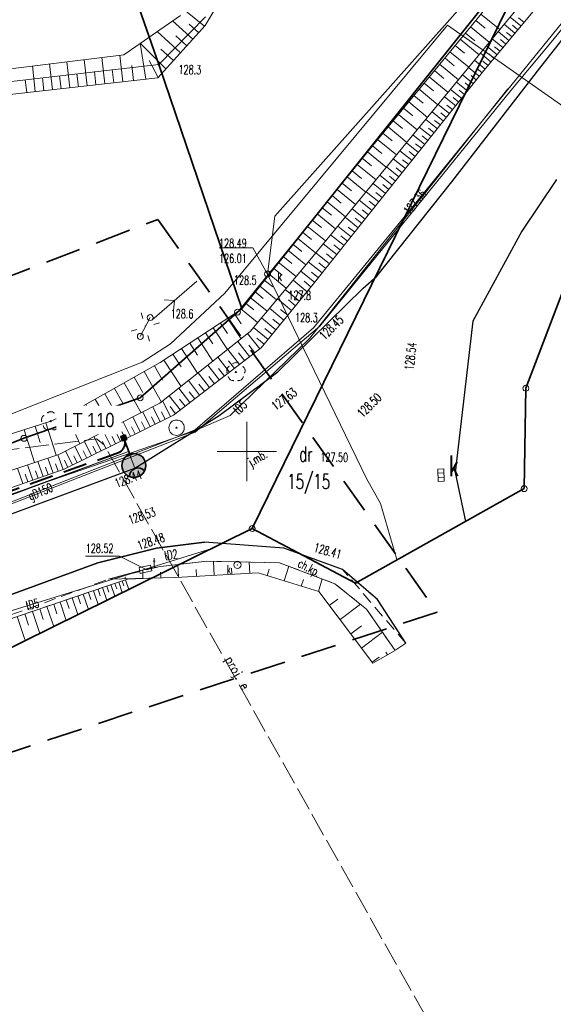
# Model space of a CAD drawing. Header units: metres. Extents: x 6496648 to 6497944, y 5962794 to 5963351.
# Tile 89 of 91: x 6497681 to 6497726, y 5963154 to 5963236. Entities that reach past the tile are written whole.
import ezdxf
from ezdxf.entities.mleader import LeaderData, LeaderLine
from ezdxf.math import Vec2, Vec3

# ---------------------------------------------------------------- set-up
doc = ezdxf.new("R2010")
doc.units = ezdxf.units.M
doc.header["$MEASUREMENT"] = 0
doc.linetypes.add('L_0_04', pattern=[1.5, 1, -0.5])
doc.linetypes.add('mz2.0_0.5', pattern=[2.5, 2, -0.5])
doc.layers.get('0').update_dxf_attribs({"color": 8, "linetype": 'CONTINUOUS', "lineweight": 13})
doc.layers.get('DEFPOINTS').update_dxf_attribs({"linetype": 'CONTINUOUS', "lineweight": 0})
for name, color, linetype, lineweight in [('000_INNE__NIEZYDENTYFIKOWANE_', 8, 'CONTINUOUS', 13), ('210_OZNACZENIE_UzYTKU', 8, 'CONTINUOUS', 13), ('211_NR_DZIAlKI', 7, 'CONTINUOUS', 25), ('217_GRANICA_KONTURU_KLASYFIKCYJNEGO', 8, 'CONTINUOUS', 13), ('218_GRANICA_UzYTKU', 8, 'CONTINUOUS', 13), ('219_LINIA_GRANICY', 3, 'CONTINUOUS', 35), ('CHODNIK__POWIERZCHNIA_', 8, 'L_0_04', 13), ('CHODNIK__POWIERZCHNIA__ATR17', 8, 'CONTINUOUS', 13), ('drzewo_lisciaste__punkt_', 8, 'CONTINUOUS', 13), ('E_proj_opisy_ośw.', 7, 'CONTINUOUS', 13), ('E_proj_ośw_latarnia', 1, 'CONTINUOUS', 35), ('E_proj_ośw_linia_obw. 100', 1, 'L_0_04', 40), ('JEZDNIA__POWIERZCHNIA_', 8, 'CONTINUOUS', 25), ('JEZDNIA__POWIERZCHNIA__ATR17', 8, 'CONTINUOUS', 13), ('KIERUNEK_LINI_NAPOWIETRZNEJ', 1, 'CONTINUOUS', 13), ('kratka_sciekowa__punkt_', 36, 'CONTINUOUS', 13), ('KRATKA_sCIEKOWA__PUNKT__ATR17', 36, 'CONTINUOUS', 13), ('KRAWezNIK__LINIA_', 8, 'CONTINUOUS', 25), ('latarnia_na_slupie_lub_maszcie__punkt_', 1, 'CONTINUOUS', 13), ('PRZEWoD_ELEKTROENERGETYCZNY__LINIA_', 1, 'CONTINUOUS', 13), ('PRZEWoD_GAZOWY__LINIA_', 54, 'CONTINUOUS', 13), ('PRZEWoD_GAZOWY__LINIA__ATR1', 54, 'CONTINUOUS', 13), ('PRZEWoD_KANALIZACYJNY__LINIA_', 36, 'CONTINUOUS', 13), ('PRZEWoD_TELEKOMUNIKACYJNY__LINIA_', 30, 'CONTINUOUS', 13), ('PRZEWoD_TELEKOMUNIKACYJNY__LINIA__ATR1', 30, 'CONTINUOUS', 13), ('przewód elektroenergetyczny (linia) - ob. projektowany', 1, 'mz2.0_0.5', 13), ('przewód elektroenergetyczny (linia) - ob. projektowany-Atr1', 1, 'mz2.0_0.5', 13), ('PUNKT_O_OKREsLONEJ_WYSOKOsCI__SIEc_GAZOWA__ATR3', 54, 'CONTINUOUS', 13), ('PUNKT_O_OKREsLONEJ_WYSOKOsCI__SIEc_KANALIZACYJNA__ATR2', 36, 'CONTINUOUS', 13), ('PUNKT_O_OKREsLONEJ_WYSOKOsCI__SIEc_KANALIZACYJNA__ATR3', 36, 'CONTINUOUS', 13), ('PUNKT_O_OKREsLONEJ_WYSOKOsCI__SIEc_TELEKOMUNIKACYJNA__ATR2', 30, 'CONTINUOUS', 13), ('PUNKT_WYSOKOsCIOWY_NATURALNY_ATR2', 8, 'CONTINUOUS', 13), ('PUNKT_WYSOKOsCIOWY_SZTUCZNY_ATR2', 8, 'CONTINUOUS', 13), ('siatka', 8, 'CONTINUOUS', 13), ('SKARPA_NIEUMOCNIONA__POWIERZCHNIA_', 8, 'CONTINUOUS', 13), ('SKARPA_UMOCNIONA__POWIERZCHNIA_', 8, 'CONTINUOUS', 13), ('SlUP_laCZONY__LINIA_', 1, 'CONTINUOUS', 13), ('slup_laczony__linia____symbol', 1, 'CONTINUOUS', 13), ('wlaz_okragly___siec_kanalizacyjna__punkt_', 36, 'CONTINUOUS', 13), ('WlAZ_OKRaGlY___SIEC_KANALIZACYJNA__PUNKT__ATR17', 36, 'CONTINUOUS', 13), ('WlAZ_OKRaGlY___SIEC_TELEKOMUNIKACYJNA__PUNKT__ATR17', 30, 'CONTINUOUS', 13), ('ZAKRES', 190, 'L_0_04', 35)]:
    doc.layers.add(name, color=color, linetype=linetype, lineweight=lineweight)
doc.styles.add('Narrow', font='ARIALN.TTF', dxfattribs={"height": 2})
doc.styles.get("Standard").update_dxf_attribs({"font": 'simplex.shx'})

# ---------------------------------------------------------------- blocks, each defined once
blk = doc.blocks.new('PNN')
at = {"color": 0, "linetype": 'Continuous', "lineweight": 18, "flags": 128}
for points in [[(1.5, 0), (11.5, 0)], [(5.3, -1.2), (6.5, 0), (5.3, 1.2)]]:
    blk.add_lwpolyline(points, dxfattribs=at)
blk = doc.blocks.new('GRT')
at = {"color": 0, "linetype": 'Continuous', "lineweight": 18}
blk.add_circle((0, 0), 0.5, dxfattribs=at)
blk = doc.blocks.new('GRO')
at = {"color": 0, "linetype": 'Continuous', "lineweight": 13}
blk.add_circle((0, 0), 0.1, dxfattribs=at)
blk = doc.blocks.new('OSP')
at = {"color": 0, "linetype": 'Continuous', "lineweight": 18}
for radius in [1.3, 0.1]:
    blk.add_circle((0, 0), radius, dxfattribs=at)
blk = doc.blocks.new('WLZ')
at = {"color": 0, "linetype": 'Continuous', "lineweight": 18}
blk.add_circle((0, 0), 0.6, dxfattribs=at)
blk = doc.blocks.new('WLD')
at = {"color": 0, "linetype": 'Continuous', "lineweight": 18, "flags": 128}
blk.add_lwpolyline([(-1, 0.5), (-1, -0.5), (1, -0.5), (1, 0.5), (-0.9, 0.5)], close=True, dxfattribs=at)
blk = doc.blocks.new('A$C5E955987')
at = {"layer": 'E_proj_ośw_latarnia'}
h = blk.add_hatch(color=7, dxfattribs=at)
h.dxf.hatch_style = 1
h.paths.add_polyline_path([(3.223, 1.824, 1), (3.408, 1.892, 1)], flags=0)
h.paths.add_polyline_path([(3.2, 1.606), (3.567, 1.742), (3.431, 2.111), (3.064, 1.976)])
h.paths.add_polyline_path([(3.223, 1.824, -1), (3.408, 1.892, -1)], flags=16)
h.paths.add_polyline_path([(0.071, 1.38, -0.683546), (0.557, 0.106, 0.679532), (1.952, 1.355, 0.687575)])
h = blk.add_hatch(color=7, dxfattribs=at)
h.dxf.hatch_style = 1
h.paths.add_polyline_path([(3.223, 1.824, 1), (3.408, 1.892, 1)])
blk.add_hatch(color=256, dxfattribs=at).paths.add_polyline_path([(0.071, 1.38, 0.389707), (0.557, 0.106), (0.557, 0.106, 0.683546)])
at = {"layer": 'E_proj_ośw_latarnia', "flags": 128}
blk.add_lwpolyline([(3.132, 1.791), (1.952, 1.355)], dxfattribs=at)
at = {"layer": 'E_proj_ośw_latarnia'}
blk.add_lwpolyline([(3.567, 1.742), (3.2, 1.606), (3.064, 1.976), (3.431, 2.111)], close=True, dxfattribs=at)
blk.add_lwpolyline([(0.071, 1.38, 0.389707), (0.557, 0.106), (0.557, 0.106, 0.683546)], format="xyb", close=True, dxfattribs=at)
for centre, radius in [((1.007, 1.007), 1.007), ((3.315, 1.858), 0.0984)]:
    blk.add_circle(centre, radius, dxfattribs=at)
blk = doc.blocks.new('_None')

msp = doc.modelspace()

# ---------------------------------------------------------------- linework, layer by layer
at = {"layer": '000_INNE__NIEZYDENTYFIKOWANE_', "flags": 128}
for points in [[(6497719.69, 5963236.75), (6497721.29, 5963235.47)], [(6497723.06, 5963235.76), (6497722.15, 5963236.51)], [(6497723.32, 5963236.06), (6497722.86, 5963236.44)], [(6497718.83, 5963235.69), (6497720.4, 5963234.39)], [(6497719.26, 5963236.22), (6497720.05, 5963235.57)], [(6497722.56, 5963235.15), (6497721.65, 5963235.9)], [(6497722.81, 5963235.45), (6497722.35, 5963235.83)], [(6497718.39, 5963235.17), (6497719.18, 5963234.52)], [(6497722.05, 5963234.54), (6497721.15, 5963235.3)], [(6497722.31, 5963234.84), (6497721.85, 5963235.22)], [(6497717.53, 5963234.12), (6497718.31, 5963233.47)], [(6497717.96, 5963234.64), (6497719.54, 5963233.34)], [(6497721.05, 5963233.33), (6497720.15, 5963234.08)], [(6497721.55, 5963233.94), (6497720.65, 5963234.69)], [(6497721.3, 5963233.64), (6497720.85, 5963234.01)], [(6497721.8, 5963234.24), (6497721.35, 5963234.62)], [(6497716.66, 5963233.07), (6497717.45, 5963232.42)], [(6497717.09, 5963233.59), (6497718.67, 5963232.29)], [(6497720.55, 5963232.73), (6497719.65, 5963233.48)], [(6497720.8, 5963233.03), (6497720.35, 5963233.41)], [(6497716.22, 5963232.54), (6497717.8, 5963231.24)], [(6497719.56, 5963231.53), (6497718.64, 5963232.26)], [(6497720.05, 5963232.13), (6497719.15, 5963232.88)], [(6497720.3, 5963232.43), (6497719.85, 5963232.81)], [(6497715.35, 5963231.49), (6497716.93, 5963230.18)], [(6497715.79, 5963232.01), (6497716.58, 5963231.36)], [(6497719.07, 5963230.91), (6497718.15, 5963231.66)], [(6497719.32, 5963231.22), (6497718.86, 5963231.59)], [(6497719.81, 5963231.83), (6497719.35, 5963232.2)], [(6497714.92, 5963230.96), (6497715.71, 5963230.31)], [(6497718.58, 5963230.29), (6497717.64, 5963231.04)], [(6497718.83, 5963230.6), (6497718.36, 5963230.98)], [(6497714.05, 5963229.91), (6497714.84, 5963229.26)], [(6497714.49, 5963230.44), (6497716.06, 5963229.13)], [(6497717.57, 5963229.04), (6497716.62, 5963229.8)], [(6497718.08, 5963229.67), (6497717.13, 5963230.43)], [(6497717.83, 5963229.36), (6497717.35, 5963229.74)], [(6497718.33, 5963229.98), (6497717.86, 5963230.36)], [(6497713.62, 5963229.38), (6497715.2, 5963228.08)], [(6497717.06, 5963228.4), (6497716.1, 5963229.17)], [(6497717.32, 5963228.72), (6497716.84, 5963229.11)], [(6497712.75, 5963228.33), (6497714.33, 5963227.02)], [(6497713.18, 5963228.86), (6497713.97, 5963228.2)], [(6497716.55, 5963227.76), (6497715.58, 5963228.54)], [(6497716.81, 5963228.08), (6497716.32, 5963228.47)], [(6497711.88, 5963227.28), (6497713.46, 5963225.97)], [(6497712.31, 5963227.8), (6497713.1, 5963227.15)], [(6497716.03, 5963227.11), (6497715.05, 5963227.9)], [(6497716.29, 5963227.44), (6497715.8, 5963227.83)], [(6497711.44, 5963226.75), (6497712.23, 5963226.1)], [(6497714.97, 5963225.79), (6497713.97, 5963226.6)], [(6497715.5, 5963226.46), (6497714.51, 5963227.25)], [(6497715.24, 5963226.13), (6497714.74, 5963226.52)], [(6497715.77, 5963226.78), (6497715.27, 5963227.18)], [(6497710.57, 5963225.7), (6497711.36, 5963225.04)], [(6497711, 5963226.22), (6497712.59, 5963224.92)], [(6497714.44, 5963225.12), (6497713.43, 5963225.94)], [(6497714.71, 5963225.46), (6497714.2, 5963225.86)], [(6497710.14, 5963225.17), (6497711.73, 5963223.88)], [(6497713.9, 5963224.45), (6497712.88, 5963225.27)], [(6497714.17, 5963224.79), (6497713.66, 5963225.2)], [(6497709.29, 5963224.11), (6497710.87, 5963222.83)], [(6497709.71, 5963224.64), (6497710.5, 5963224)], [(6497713.35, 5963223.77), (6497712.32, 5963224.59)], [(6497713.63, 5963224.11), (6497713.11, 5963224.52)], [(6497708.86, 5963223.59), (6497709.65, 5963222.95)], [(6497712.24, 5963222.38), (6497711.19, 5963223.23)], [(6497712.8, 5963223.08), (6497711.76, 5963223.91)], [(6497712.52, 5963222.73), (6497712, 5963223.15)], [(6497713.08, 5963223.42), (6497712.56, 5963223.84)], [(6497708.01, 5963222.54), (6497708.8, 5963221.91)], [(6497708.44, 5963223.07), (6497710.01, 5963221.79)], [(6497711.68, 5963221.68), (6497710.62, 5963222.53)], [(6497711.96, 5963222.03), (6497711.43, 5963222.45)], [(6497707.17, 5963221.51), (6497707.95, 5963220.87)], [(6497707.59, 5963222.02), (6497709.15, 5963220.76)], [(6497711.11, 5963220.97), (6497710.04, 5963221.83)], [(6497711.4, 5963221.32), (6497710.86, 5963221.75)], [(6497706.75, 5963220.99), (6497708.31, 5963219.73)], [(6497710.54, 5963220.25), (6497709.45, 5963221.12)], [(6497710.83, 5963220.61), (6497710.29, 5963221.04)], [(6497705.92, 5963219.96), (6497707.46, 5963218.71)], [(6497706.34, 5963220.47), (6497707.11, 5963219.85)], [(6497709.96, 5963219.52), (6497708.86, 5963220.4)], [(6497710.25, 5963219.89), (6497709.7, 5963220.32)], [(6497705.5, 5963219.45), (6497706.27, 5963218.82)], [(6497709.37, 5963218.79), (6497708.26, 5963219.68)], [(6497709.67, 5963219.16), (6497709.11, 5963219.6)], [(6497704.68, 5963218.43), (6497705.44, 5963217.81)], [(6497705.09, 5963218.94), (6497706.62, 5963217.69)], [(6497708.18, 5963217.3), (6497707.04, 5963218.2)], [(6497708.78, 5963218.05), (6497707.66, 5963218.94)], [(6497709.08, 5963218.42), (6497708.52, 5963218.86)], [(6497703.86, 5963217.41), (6497704.62, 5963216.8)], [(6497704.27, 5963217.92), (6497705.79, 5963216.69)], [(6497707.58, 5963216.54), (6497706.43, 5963217.45)], [(6497707.88, 5963216.92), (6497707.31, 5963217.37)], [(6497708.48, 5963217.67), (6497707.92, 5963218.12)], [(6497703.45, 5963216.91), (6497704.96, 5963215.68)], [(6497706.96, 5963215.77), (6497705.8, 5963216.7)], [(6497707.27, 5963216.15), (6497706.69, 5963216.62)], [(6497702.64, 5963215.91), (6497704.14, 5963214.7)], [(6497703.04, 5963216.41), (6497703.8, 5963215.8)], [(6497706.34, 5963215), (6497705.17, 5963215.93)], [(6497706.66, 5963215.38), (6497706.07, 5963215.85)], [(6497701.84, 5963214.92), (6497703.32, 5963213.72)], [(6497702.24, 5963215.41), (6497702.98, 5963214.81)], [(6497705.72, 5963214.21), (6497704.53, 5963215.16)], [(6497706.03, 5963214.6), (6497705.44, 5963215.08)], [(6497701.44, 5963214.43), (6497702.18, 5963213.83)], [(6497705.08, 5963213.42), (6497703.89, 5963214.4)], [(6497705.4, 5963213.82), (6497704.81, 5963214.3)], [(6497700.65, 5963213.46), (6497701.38, 5963212.86)], [(6497701.04, 5963213.94), (6497702.51, 5963212.75)], [(6497704.43, 5963212.63), (6497703.23, 5963213.61)], [(6497704.75, 5963213.03), (6497704.16, 5963213.52)], [(6497699.86, 5963212.49), (6497700.59, 5963211.9)], [(6497700.26, 5963212.97), (6497701.71, 5963211.79)], [(6497703.77, 5963211.84), (6497702.57, 5963212.82)], [(6497704.1, 5963212.24), (6497703.5, 5963212.73)], [(6497698.96, 5963211.57), (6497699.51, 5963210.73)], [(6497699.47, 5963212), (6497700.91, 5963210.83)], [(6497703.11, 5963211.04), (6497701.91, 5963212.03)], [(6497703.44, 5963211.44), (6497702.84, 5963211.93)], [(6497697.78, 5963210.79), (6497698.37, 5963209.91)], [(6497698.38, 5963211.19), (6497699.51, 5963209.47)], [(6497702.45, 5963210.23), (6497701.24, 5963211.23)], [(6497702.78, 5963210.63), (6497702.18, 5963211.13)], [(6497696.53, 5963209.97), (6497697.15, 5963209.03)], [(6497697.17, 5963210.39), (6497698.37, 5963208.56)], [(6497701.09, 5963208.63), (6497700.06, 5963209.9)], [(6497701.79, 5963209.42), (6497700.57, 5963210.42)], [(6497702.12, 5963209.83), (6497701.51, 5963210.33)], [(6497695.2, 5963209.1), (6497695.86, 5963208.09)], [(6497695.87, 5963209.54), (6497697.15, 5963207.59)], [(6497700.23, 5963207.97), (6497699.24, 5963209.25)], [(6497701.45, 5963209.02), (6497700.84, 5963209.52)], [(6497694.5, 5963208.64), (6497695.86, 5963206.57)], [(6497699.38, 5963207.31), (6497698.39, 5963208.58)], [(6497699.8, 5963207.64), (6497699.31, 5963208.28)], [(6497700.66, 5963208.3), (6497700.16, 5963208.94)], [(6497693.03, 5963207.67), (6497694.47, 5963205.47)], [(6497693.78, 5963208.17), (6497694.48, 5963207.1)], [(6497698.53, 5963206.65), (6497697.55, 5963207.91)], [(6497698.95, 5963206.98), (6497698.46, 5963207.61)], [(6497691.37, 5963206.71), (6497692.81, 5963204.14)], [(6497692.22, 5963207.19), (6497692.9, 5963205.98)], [(6497696.85, 5963205.36), (6497695.9, 5963206.6)], [(6497697.69, 5963206), (6497696.72, 5963207.25)], [(6497698.11, 5963206.33), (6497697.62, 5963206.96)], [(6497689.68, 5963205.76), (6497691.1, 5963203.25)], [(6497690.52, 5963206.23), (6497691.24, 5963204.96)], [(6497696.03, 5963204.73), (6497695.09, 5963205.95)], [(6497697.27, 5963205.68), (6497696.79, 5963206.3)], [(6497688.86, 5963205.3), (6497689.56, 5963204.06)], [(6497695.21, 5963204.1), (6497694.28, 5963205.31)], [(6497695.62, 5963204.41), (6497695.15, 5963205.02)], [(6497696.44, 5963205.05), (6497695.97, 5963205.66)], [(6497687.25, 5963204.4), (6497687.93, 5963203.19)], [(6497688.05, 5963204.85), (6497689.42, 5963202.4)], [(6497693.58, 5963202.91), (6497692.92, 5963204.23)], [(6497694.41, 5963203.48), (6497693.48, 5963204.68)], [(6497694.81, 5963203.79), (6497694.34, 5963204.39)], [(6497685.67, 5963203.51), (6497686.22, 5963202.29)], [(6497686.46, 5963203.95), (6497687.79, 5963201.58)], [(6497691.86, 5963202.07), (6497691.24, 5963203.32)], [(6497692.7, 5963202.48), (6497692.08, 5963203.74)], [(6497693.13, 5963202.69), (6497692.82, 5963203.32)], [(6497694.01, 5963203.17), (6497693.54, 5963203.77)], [(6497683.98, 5963202.76), (6497684.55, 5963201.49)], [(6497684.84, 5963203.14), (6497685.95, 5963200.64)], [(6497690.2, 5963201.25), (6497689.59, 5963202.48)], [(6497691.03, 5963201.65), (6497690.41, 5963202.9)], [(6497691.44, 5963201.86), (6497691.13, 5963202.48)], [(6497692.28, 5963202.27), (6497691.97, 5963202.9)], [(6497681.26, 5963201.82), (6497682.15, 5963199.07)], [(6497682.18, 5963202.12), (6497682.62, 5963200.75)], [(6497683.09, 5963202.41), (6497683.97, 5963199.68)], [(6497688.55, 5963200.44), (6497687.95, 5963201.66)], [(6497689.37, 5963200.84), (6497688.77, 5963202.07)], [(6497689.78, 5963201.04), (6497689.48, 5963201.66)], [(6497690.61, 5963201.45), (6497690.3, 5963202.07)], [(6497686.93, 5963199.64), (6497686.34, 5963200.84)], [(6497687.74, 5963200.04), (6497687.14, 5963201.25)], [(6497688.15, 5963200.24), (6497687.85, 5963200.84)], [(6497688.96, 5963200.64), (6497688.66, 5963201.25)], [(6497685.34, 5963198.85), (6497684.75, 5963200.04)], [(6497686.13, 5963199.24), (6497685.54, 5963200.44)], [(6497686.53, 5963199.44), (6497686.24, 5963200.04)], [(6497687.34, 5963199.84), (6497687.04, 5963200.44)], [(6497682.86, 5963197.88), (6497682.42, 5963199.16)], [(6497683.71, 5963198.18), (6497683.26, 5963199.44)], [(6497684.54, 5963198.47), (6497684.1, 5963199.72)], [(6497684.94, 5963198.66), (6497684.65, 5963199.25)], [(6497685.73, 5963199.05), (6497685.44, 5963199.64)], [(6497681.15, 5963197.29), (6497680.7, 5963198.59)], [(6497682.01, 5963197.59), (6497681.56, 5963198.88)], [(6497682.44, 5963197.74), (6497682.21, 5963198.38)], [(6497683.29, 5963198.03), (6497683.06, 5963198.67)], [(6497684.13, 5963198.33), (6497683.91, 5963198.96)], [(6497681.58, 5963197.44), (6497681.36, 5963198.08)], [(6497689.8, 5963189.21), (6497690.08, 5963188.4)], [(6497687.49, 5963188.43), (6497687.67, 5963187.87)], [(6497687.86, 5963188.56), (6497688.23, 5963187.49)], [(6497688.23, 5963188.68), (6497688.4, 5963188.17)], [(6497688.57, 5963188.8), (6497688.9, 5963187.82)], [(6497688.9, 5963188.91), (6497689.06, 5963188.44)], [(6497689.22, 5963189.01), (6497689.52, 5963188.13)], [(6497689.52, 5963189.12), (6497689.66, 5963188.69)], [(6497685.31, 5963187.69), (6497685.79, 5963186.29)], [(6497685.79, 5963187.85), (6497686.01, 5963187.18)], [(6497686.24, 5963188.01), (6497686.68, 5963186.72)], [(6497686.67, 5963188.15), (6497686.88, 5963187.54)], [(6497687.09, 5963188.29), (6497687.49, 5963187.12)], [(6497682.58, 5963186.76), (6497682.88, 5963185.88)], [(6497683.18, 5963186.97), (6497683.75, 5963185.28)], [(6497683.75, 5963187.16), (6497684.02, 5963186.35)], [(6497684.29, 5963187.34), (6497684.81, 5963185.8)], [(6497684.81, 5963187.52), (6497685.06, 5963186.79)], [(6497680.68, 5963186.12), (6497681.33, 5963184.2)], [(6497681.32, 5963186.34), (6497681.64, 5963185.38)], [(6497681.96, 5963186.55), (6497682.58, 5963184.7)]]:
    msp.add_lwpolyline(points, dxfattribs=at)
at = {"layer": '217_GRANICA_KONTURU_KLASYFIKCYJNEGO', "flags": 128}
for points in [[(6497699.58, 5963212), (6497725.27, 5963244.18)], [(6497696.51, 5963236.53), (6497692.59, 5963232.51)], [(6497692.59, 5963232.51), (6497628.76, 5963225.19)], [(6497699.58, 5963212), (6497692.59, 5963232.51)], [(6497691.03, 5963204.5), (6497699.22, 5963211.71)], [(6497699.22, 5963211.71), (6497699.58, 5963212)], [(6497681.25, 5963201.1), (6497691.03, 5963204.5)], [(6497638.05, 5963183.79), (6497681.25, 5963201.1)]]:
    msp.add_lwpolyline(points, dxfattribs=at)
at = {"layer": '218_GRANICA_UzYTKU', "flags": 128}
for points in [[(6497699.58, 5963212), (6497725.27, 5963244.18)], [(6497725.27, 5963244.18), (6497700.45, 5963193.52)], [(6497696.51, 5963236.53), (6497692.59, 5963232.51)], [(6497692.59, 5963232.51), (6497628.76, 5963225.19)], [(6497699.58, 5963212), (6497692.59, 5963232.51)], [(6497723.48, 5963205.31), (6497727.63, 5963216.19)], [(6497691.03, 5963204.5), (6497699.22, 5963211.71)], [(6497699.22, 5963211.71), (6497699.58, 5963212)], [(6497723.33, 5963196.87), (6497723.48, 5963205.31)], [(6497681.25, 5963201.1), (6497691.03, 5963204.5)], [(6497638.05, 5963183.79), (6497681.25, 5963201.1)], [(6497709.13, 5963188.93), (6497723.33, 5963196.87)], [(6497640.2, 5963163.78), (6497700.45, 5963193.52)], [(6497700.45, 5963193.52), (6497709.13, 5963188.93)]]:
    msp.add_lwpolyline(points, dxfattribs=at)
at = {"layer": '219_LINIA_GRANICY', "flags": 128}
for points in [[(6497725.27, 5963244.18), (6497699.58, 5963212)], [(6497725.27, 5963244.18), (6497700.45, 5963193.52)], [(6497692.59, 5963232.51), (6497690.75, 5963237.81)], [(6497692.59, 5963232.51), (6497699.58, 5963212)], [(6497727.63, 5963216.19), (6497723.48, 5963205.31)], [(6497699.22, 5963211.71), (6497691.03, 5963204.5)], [(6497699.22, 5963211.71), (6497699.58, 5963212)], [(6497723.48, 5963205.31), (6497723.33, 5963196.87)], [(6497691.03, 5963204.5), (6497681.25, 5963201.1)], [(6497681.25, 5963201.1), (6497638.05, 5963183.79)], [(6497723.33, 5963196.87), (6497709.13, 5963188.93)], [(6497700.45, 5963193.52), (6497640.2, 5963163.78)], [(6497709.13, 5963188.93), (6497700.45, 5963193.52)]]:
    msp.add_lwpolyline(points, dxfattribs=at)
at = {"layer": 'CHODNIK__POWIERZCHNIA_', "flags": 128}
for points in [[(6497698.86, 5963192.74), (6497695.12, 5963190.89)], [(6497687.47, 5963190.64), (6497692.41, 5963191.88)], [(6497692.41, 5963191.88), (6497696.43, 5963192.38)], [(6497703.12, 5963191.88), (6497708.06, 5963190.08), (6497710.98, 5963187.54), (6497713.37, 5963183.88), (6497708.06, 5963190.08)], [(6497659.18, 5963180.3), (6497687.47, 5963190.64)], [(6497713.37, 5963183.88), (6497712.48, 5963183.26), (6497710.07, 5963186.74), (6497707.41, 5963188.88), (6497702.74, 5963190.64), (6497696.63, 5963190.76), (6497692.72, 5963190.33), (6497688.37, 5963189.26), (6497659.73, 5963178.79)], [(6497689.97, 5963189.27), (6497688.2, 5963188.67)], [(6497688.2, 5963188.67), (6497677.06, 5963184.89)]]:
    msp.add_lwpolyline(points, dxfattribs=at)
at = {"layer": 'DEFPOINTS', "linetype": 'Continuous'}
for points in [[(6497690.58, 5963198.6), (6497690.058, 5963200.006), (6497665.494, 5963190.895), (6497665.978, 5963189.568), (6497665.494, 5963190.895), (6497641.117, 5963182.085), (6497641.621, 5963180.703), (6497641.116, 5963182.085), (6497616.64, 5963173.176), (6497617.153, 5963171.772), (6497616.64, 5963173.176), (6497583.323, 5963160.879), (6497583.832, 5963159.468), (6497583.321, 5963160.878), (6497570.03, 5963155.953), (6497570.571, 5963154.554), (6497570.03, 5963155.953), (6497566.135, 5963154.547)], [(6497690.058, 5963200.006), (6497643.092, 5963182.855), (6497643.278, 5963182.346)]]:
    msp.add_lwpolyline(points, dxfattribs=at)
at = {"layer": 'drzewo_lisciaste__punkt_'}
for centre in [(6497699.08, 5963206.67), (6497683.5, 5963202.54)]:
    msp.add_circle(centre, 0.05, dxfattribs=at)
for centre, radius, start, end in [((6497699.093, 5963207.035), 0.435, 52.89936, 128.21381), ((6497698.683, 5963206.806), 0.379, 119.1347, 204.35313), ((6497699.471, 5963206.787), 0.392, 336.88568, 59.67316), ((6497698.817, 5963206.336), 0.376, 191.7421, 278.17384), ((6497699.322, 5963206.322), 0.376, 262.91761, 349.1762), ((6497683.506, 5963202.935), 0.405, 49.51285, 130.10526), ((6497683.143, 5963202.674), 0.419, 123.97742, 201.79629), ((6497683.858, 5963202.659), 0.422, 338.37696, 55.59806), ((6497683.231, 5963202.179), 0.35, 187.741, 279.81614), ((6497683.726, 5963202.212), 0.402, 265.49297, 346.80291)]:
    msp.add_arc(centre, radius, start, end, dxfattribs=at)
for p in [(6497699.09, 5963207.47), (6497698.32, 5963206.92), (6497698.33, 5963206.65), (6497698.5, 5963207.14), (6497698.83, 5963207.38), (6497699.35, 5963207.37), (6497699.67, 5963207.13), (6497699.83, 5963206.63), (6497699.84, 5963206.91), (6497698.45, 5963206.26), (6497698.6, 5963206.03), (6497698.87, 5963205.95), (6497699.27, 5963205.95), (6497699.54, 5963206.02), (6497699.7, 5963206.25), (6497683.51, 5963203.34), (6497682.74, 5963202.79), (6497682.75, 5963202.52), (6497682.92, 5963203.01), (6497683.25, 5963203.25), (6497683.77, 5963203.24), (6497684.09, 5963203), (6497684.25, 5963202.5), (6497684.26, 5963202.78), (6497682.87, 5963202.13), (6497683.02, 5963201.9), (6497683.29, 5963201.82), (6497683.69, 5963201.82), (6497683.96, 5963201.89), (6497684.12, 5963202.12)]:
    msp.add_point(p, dxfattribs=at)
at = {"layer": 'JEZDNIA__POWIERZCHNIA_', "flags": 128}
for points in [[(6497562, 5963151.52), (6497567.42, 5963153.38), (6497581.38, 5963158.58), (6497590.74, 5963161.97), (6497605.1, 5963167.37), (6497630.7, 5963176.72), (6497646.44, 5963182.46), (6497661.98, 5963188.11), (6497680.74, 5963194.95), (6497690.58, 5963198.6), (6497697.66, 5963203.01), (6497702.62, 5963206.69), (6497709.79, 5963213.73), (6497710.93, 5963214.73), (6497717.24, 5963222.65), (6497724.65, 5963232.21), (6497729.29, 5963238.13)], [(6497726.04, 5963222.87), (6497723.13, 5963218.51), (6497719.01, 5963210.96), (6497717.54, 5963198.22), (6497718.39, 5963194.11)], [(6497713.37, 5963183.88), (6497710.98, 5963187.54), (6497708.06, 5963190.08), (6497703.12, 5963191.88), (6497696.43, 5963192.38), (6497692.41, 5963191.88), (6497687.47, 5963190.64), (6497659.18, 5963180.3), (6497649.51, 5963176.88), (6497616.88, 5963165.17), (6497598.76, 5963158.58), (6497531.74, 5963134.36)]]:
    msp.add_lwpolyline(points, dxfattribs=at)
at = {"layer": 'KIERUNEK_LINI_NAPOWIETRZNEJ'}
msp.add_point((6497691.45, 5963210.54), dxfattribs=at)
at = {"layer": 'kratka_sciekowa__punkt_', "flags": 128}
for points in [[(6497716.07, 5963198.51), (6497716.57, 5963198.54)], [(6497716.07, 5963198.51), (6497716.08, 5963198.16)], [(6497716.57, 5963198.54), (6497716.58, 5963198.19)], [(6497716.08, 5963198.16), (6497716.58, 5963198.19)], [(6497716.08, 5963198.16), (6497716.1, 5963197.81)], [(6497716.1, 5963197.81), (6497716.6, 5963197.84)], [(6497716.1, 5963197.81), (6497716.11, 5963197.46)], [(6497716.11, 5963197.46), (6497716.61, 5963197.49)], [(6497716.58, 5963198.19), (6497716.6, 5963197.84)], [(6497716.6, 5963197.84), (6497716.61, 5963197.49)]]:
    msp.add_lwpolyline(points, dxfattribs=at)
at = {"layer": 'KRAWezNIK__LINIA_', "flags": 128}
for points in [[(6497531.74, 5963134.36), (6497568.46, 5963147.58), (6497598.76, 5963158.58), (6497616.88, 5963165.17), (6497649.51, 5963176.88), (6497659.18, 5963180.3), (6497687.47, 5963190.64), (6497692.41, 5963191.88), (6497696.43, 5963192.38)], [(6497713.37, 5963183.88), (6497710.98, 5963187.54), (6497708.06, 5963190.08), (6497703.12, 5963191.88), (6497696.43, 5963192.38), (6497692.41, 5963191.88), (6497687.47, 5963190.64)]]:
    msp.add_lwpolyline(points, dxfattribs=at)
at = {"layer": 'latarnia_na_slupie_lub_maszcie__punkt_', "flags": 128}
for points in [[(6497691.25, 5963211.18), (6497691.12, 5963211.66)], [(6497692.18, 5963210.67), (6497692.66, 5963210.81)], [(6497690.74, 5963210.25), (6497690.26, 5963210.11)], [(6497691.67, 5963209.74), (6497691.81, 5963209.26)]]:
    msp.add_lwpolyline(points, dxfattribs=at)
at = {"layer": 'PRZEWoD_ELEKTROENERGETYCZNY__LINIA_', "flags": 128}
msp.add_lwpolyline([(6497740, 5963252.63), (6497723.78, 5963232.67), (6497713.96, 5963220.58), (6497705.61, 5963210.38), (6497695.65, 5963201.82), (6497672.47, 5963192.74), (6497646.11, 5963182.86), (6497631.91, 5963177.78), (6497615.17, 5963172.16), (6497591.26, 5963163.45), (6497567.54, 5963154.8), (6497546.81, 5963147.29)], dxfattribs=at)
at = {"layer": 'PRZEWoD_GAZOWY__LINIA_', "flags": 128}
msp.add_lwpolyline([(6497740, 5963252.11), (6497736.38, 5963247.54), (6497725.21, 5963233.92), (6497722.22, 5963230.35), (6497706.15, 5963210.52), (6497695.66, 5963201.61), (6497674.15, 5963193.24), (6497661.44, 5963188.26), (6497637.52, 5963179.61), (6497614.54, 5963171.74), (6497590.95, 5963163.12), (6497552.77, 5963149.34), (6497515.87, 5963135.93), (6497478.52, 5963122.49), (6497467.27, 5963118.39)], dxfattribs=at)
at = {"layer": 'PRZEWoD_KANALIZACYJNY__LINIA_', "flags": 128}
for points in [[(6497740, 5963262.82), (6497717.76, 5963237.07), (6497702.35, 5963219.77), (6497701.74, 5963214.91)], [(6497701.74, 5963214.91), (6497710.08, 5963197.72), (6497711.25, 5963195.61), (6497712.63, 5963190.92)]]:
    msp.add_lwpolyline(points, dxfattribs=at)
at = {"layer": 'PRZEWoD_TELEKOMUNIKACYJNY__LINIA_', "flags": 128}
for points in [[(6497663.32, 5963175.19), (6497665.04, 5963181.2), (6497660.03, 5963196.43), (6497674.31, 5963200.84), (6497691.2, 5963207.5), (6497693.58, 5963209.03), (6497698.15, 5963213.31), (6497716.87, 5963235.82), (6497733.27, 5963224.34)], [(6497671.39, 5963194.37), (6497677.71, 5963195.56), (6497695.39, 5963201.64), (6497698.6, 5963203.02), (6497705.27, 5963209.49), (6497721.96, 5963230.47)], [(6497691.47, 5963190.09), (6497696.7, 5963191.73)], [(6497675.16, 5963185.05), (6497691.47, 5963190.09)]]:
    msp.add_lwpolyline(points, dxfattribs=at)
at = {"layer": 'PUNKT_O_OKREsLONEJ_WYSOKOsCI__SIEc_KANALIZACYJNA__ATR2', "flags": 128}
msp.add_lwpolyline([(6497701.74, 5963214.91), (6497700.51, 5963217.12), (6497697.66, 5963217.12)], dxfattribs=at)
at = {"layer": 'PUNKT_O_OKREsLONEJ_WYSOKOsCI__SIEc_TELEKOMUNIKACYJNA__ATR2', "flags": 128}
msp.add_lwpolyline([(6497691.47, 5963190.09), (6497689.29, 5963191.2), (6497686.44, 5963191.2)], dxfattribs=at)
at = {"layer": 'siatka', "flags": 128}
for points in [[(6497700, 5963197.5), (6497700, 5963202.5)], [(6497697.5, 5963200), (6497702.5, 5963200)]]:
    msp.add_lwpolyline(points, dxfattribs=at)
at = {"layer": 'SKARPA_NIEUMOCNIONA__POWIERZCHNIA_', "flags": 128}
for points in [[(6497636.47, 5963183.34), (6497634.14, 5963184.15), (6497641.74, 5963187.65), (6497652.54, 5963191.41), (6497665.47, 5963196.44), (6497673.7, 5963199.39), (6497683.5, 5963202.54), (6497685.69, 5963203.52), (6497692.7, 5963207.46), (6497699.3, 5963211.79), (6497710.45, 5963225.55), (6497719.37, 5963236.35), (6497727.2, 5963246.17), (6497729.55, 5963249.22), (6497738.79, 5963259.19), (6497740, 5963260.6)], [(6497740, 5963255.71), (6497736.66, 5963252.85), (6497726.23, 5963241.46), (6497715.09, 5963227.95), (6497705.16, 5963215.92), (6497700.27, 5963210.07), (6497692.69, 5963204.05), (6497684.18, 5963199.75), (6497670.53, 5963195.19), (6497651.98, 5963188.75)], [(6497636.47, 5963183.34), (6497651.98, 5963188.75), (6497670.53, 5963195.19), (6497684.18, 5963199.75), (6497692.69, 5963204.05), (6497700.27, 5963210.07), (6497705.16, 5963215.92), (6497715.09, 5963227.95), (6497726.23, 5963241.46), (6497727.08, 5963240.59), (6497719.95, 5963232.01), (6497711.65, 5963221.64), (6497705.59, 5963214.05), (6497701.21, 5963208.72), (6497693.84, 5963203.04), (6497684.62, 5963198.5), (6497670.2, 5963193.45), (6497656.18, 5963188.43), (6497645.49, 5963184.62), (6497635.24, 5963180.95)], [(6497695.12, 5963190.89), (6497686.02, 5963186.4)], [(6497691.26, 5963189.34), (6497691.24, 5963190.03)], [(6497694.26, 5963189.42), (6497694.2, 5963190.49)], [(6497695.76, 5963189.5), (6497695.73, 5963190.08)], [(6497697.26, 5963189.58), (6497697.19, 5963190.75)], [(6497698.75, 5963189.66), (6497698.72, 5963190.19)], [(6497700.25, 5963189.74), (6497700.2, 5963190.69)], [(6497701.71, 5963189.55), (6497701.88, 5963190.1)], [(6497703.15, 5963189.11), (6497703.53, 5963190.35)], [(6497688.2, 5963188.67), (6497689.95, 5963189.27)], [(6497689.76, 5963189.3), (6497689.76, 5963189.47)], [(6497689.95, 5963189.27), (6497691.96, 5963189.34)], [(6497692.76, 5963189.38), (6497692.75, 5963189.85)], [(6497704.58, 5963188.67), (6497704.76, 5963189.24)], [(6497706.02, 5963188.23), (6497706.34, 5963189.29)], [(6497677.06, 5963184.89), (6497688.2, 5963188.67)], [(6497706.94, 5963187.06), (6497707.65, 5963187.59)], [(6497707.84, 5963185.86), (6497709.55, 5963187.15)], [(6497686.02, 5963186.4), (6497682.13, 5963184.48)], [(6497708.75, 5963184.66), (6497709.65, 5963185.35)], [(6497709.65, 5963183.47), (6497711.41, 5963184.8)], [(6497710.55, 5963182.27), (6497711.12, 5963182.7)], [(6497711.83, 5963182.89), (6497711.69, 5963183.13)]]:
    msp.add_lwpolyline(points, dxfattribs=at)
msp.add_lwpolyline([(6497712.48, 5963183.26), (6497710.61, 5963182.19), (6497706.07, 5963188.21), (6497700.96, 5963189.78), (6497694.02, 5963189.41), (6497688.37, 5963189.26), (6497691.47, 5963190.09), (6497692.72, 5963190.33), (6497696.63, 5963190.76), (6497702.74, 5963190.64), (6497707.41, 5963188.88), (6497710.07, 5963186.74)], close=True, dxfattribs=at)
at = {"layer": 'SKARPA_UMOCNIONA__POWIERZCHNIA_', "flags": 128}
for points in [[(6497708.91, 5963256.52), (6497696.5, 5963235.79), (6497692.51, 5963231.41), (6497668.84, 5963228.73), (6497628.56, 5963224.39), (6497606.89, 5963214.69), (6497582.78, 5963204.04), (6497581.85, 5963203.61), (6497569.18, 5963198.41), (6497589.32, 5963207.97), (6497611.08, 5963218.01), (6497628.03, 5963225.8), (6497640.14, 5963227.32), (6497663.74, 5963230.15), (6497689.65, 5963233.35), (6497694.42, 5963236.65)], [(6497696.45, 5963235.74), (6497694.69, 5963237.14)], [(6497695.46, 5963234.65), (6497693.76, 5963236.2)], [(6497695.95, 5963235.18), (6497695.16, 5963235.9)], [(6497694.41, 5963233.5), (6497692.45, 5963235.29)], [(6497694.95, 5963234.09), (6497694.04, 5963234.92)], [(6497693.2, 5963232.17), (6497691.03, 5963234.31)], [(6497691.49, 5963231.29), (6497691.03, 5963234.31)], [(6497688.05, 5963230.91), (6497687.8, 5963233.12)], [(6497689.58, 5963231.08), (6497689.33, 5963233.31)], [(6497693.83, 5963232.86), (6497692.77, 5963233.82)], [(6497682.2, 5963230.24), (6497681.96, 5963232.4)], [(6497683.65, 5963230.41), (6497683.4, 5963232.58)], [(6497685.1, 5963230.57), (6497684.86, 5963232.76)], [(6497686.57, 5963230.74), (6497686.32, 5963232.94)], [(6497690.47, 5963231.18), (6497690.33, 5963232.45)], [(6497692.53, 5963231.43), (6497691.78, 5963232.87)], [(6497682.92, 5963230.32), (6497682.8, 5963231.41)], [(6497684.37, 5963230.49), (6497684.25, 5963231.58)], [(6497685.84, 5963230.65), (6497685.71, 5963231.75)], [(6497687.31, 5963230.82), (6497687.18, 5963231.93)], [(6497688.8, 5963230.99), (6497688.68, 5963232.1)], [(6497681.48, 5963230.16), (6497681.36, 5963231.24)]]:
    msp.add_lwpolyline(points, dxfattribs=at)
at = {"layer": 'SlUP_laCZONY__LINIA_', "flags": 128}
msp.add_lwpolyline([(6497691.04, 5963209.67), (6497691.87, 5963211.25)], dxfattribs=at)
msp.add_lwpolyline([(6497691.04, 5963209.67), (6497691.87, 5963211.25)], dxfattribs=at)
at = {"layer": 'slup_laczony__linia____symbol'}
for centre in [(6497691.87, 5963211.25), (6497691.04, 5963209.67)]:
    msp.add_circle(centre, 0.25, dxfattribs=at)
at = {"layer": 'wlaz_okragly___siec_kanalizacyjna__punkt_'}
msp.add_circle((6497701.74, 5963214.91), 0.25, dxfattribs=at)
at = {"layer": 'WlAZ_OKRaGlY___SIEC_KANALIZACYJNA__PUNKT__ATR17'}
msp.add_point((6497699.21, 5963190.46, 128.33), dxfattribs=at)
at = {"layer": 'WlAZ_OKRaGlY___SIEC_TELEKOMUNIKACYJNA__PUNKT__ATR17'}
msp.add_point((6497691.47, 5963190.09, 127.92), dxfattribs=at)
at = {"layer": 'ZAKRES', "ltscale": 3, "flags": 128}
msp.add_lwpolyline([(6497692.5, 5963219.5), (6497716, 5963186.5), (6497672.2, 5963172.1), (6497502, 5963111.8), (6497349, 5963052), (6497312.6, 5963038.4), (6497228.6, 5963030.4), (6497133.5, 5963045.2), (6496948.4, 5963119.5), (6496936.6, 5963083.2), (6496927.9, 5963075.7), (6496873, 5963095.9), (6496849.7, 5963104.2), (6496824.8, 5963105.1), (6496784.8, 5963107.4), (6496786.6, 5963174.3), (6496788.5, 5963184), (6496695.2, 5963217.9), (6496711.8, 5963253.1), (6496961, 5963151.5), (6497143.1, 5963082.8), (6497228.1, 5963066.8), (6497302.3, 5963072), (6497492.1, 5963142.6)], close=True, dxfattribs=at)

# ---------------------------------------------------------------- block references
at = {"xscale": 0.5, "yscale": 0.5, "zscale": 0.5}
for name, p in [('GRO', (6497692.59, 5963232.51)), ('GRT', (6497699.22, 5963211.71)), ('GRO', (6497699.58, 5963212)), ('GRT', (6497723.48, 5963205.31)), ('GRT', (6497691.03, 5963204.5)), ('OSP', (6497694.09, 5963201.99)), ('GRT', (6497681.25, 5963201.1)), ('GRT', (6497723.33, 5963196.87)), ('GRT', (6497700.45, 5963193.52)), ('GRO', (6497709.13, 5963188.93))]:
    msp.add_blockref(name, p, dxfattribs=at)
at = {"layer": 'E_proj_ośw_latarnia', "rotation": 90}
msp.add_blockref('A$C5E955987', (6497691.504, 5963197.813), dxfattribs=at)
at = {"layer": 'KIERUNEK_LINI_NAPOWIETRZNEJ', "xscale": 0.5, "yscale": 0.5, "zscale": 0.5, "rotation": 41}
msp.add_blockref('PNN', (6497691.45, 5963210.54), dxfattribs=at)
at = {"layer": 'WlAZ_OKRaGlY___SIEC_KANALIZACYJNA__PUNKT__ATR17', "xscale": 0.5, "yscale": 0.5, "zscale": 0.5}
msp.add_blockref('WLZ', (6497699.21, 5963190.46), dxfattribs=at)
at = {"layer": 'WlAZ_OKRaGlY___SIEC_TELEKOMUNIKACYJNA__PUNKT__ATR17', "xscale": 0.5, "yscale": 0.5, "zscale": 0.5, "rotation": 12}
msp.add_blockref('WLD', (6497691.47, 5963190.09), dxfattribs=at)

# ---------------------------------------------------------------- texts
at = {"layer": '210_OZNACZENIE_UzYTKU', "width": 0.66}
msp.add_text('dr', height=1.25, dxfattribs=at).set_placement((6497704.4, 5963199.15))
at = {"layer": '211_NR_DZIAlKI', "width": 0.66}
msp.add_text('15/15', height=1.25, dxfattribs=at).set_placement((6497703.4, 5963196.85))
at = {"layer": 'CHODNIK__POWIERZCHNIA__ATR17', "width": 0.66}
msp.add_text('ch.kp.', height=0.75, rotation=332.6, dxfattribs=at).set_placement((6497704.21, 5963190.34))
at = {"layer": 'JEZDNIA__POWIERZCHNIA__ATR17', "width": 0.66}
msp.add_text('j.mb.', height=0.75, rotation=30.4, dxfattribs=at).set_placement((6497700.37, 5963198.7))
at = {"layer": 'KRATKA_sCIEKOWA__PUNKT__ATR17', "width": 0.66}
msp.add_text('k', height=1.75, dxfattribs=at).set_placement((6497716.98, 5963197.92))
at = {"layer": 'PRZEWoD_GAZOWY__LINIA__ATR1', "width": 0.66}
msp.add_text('gD150', height=0.75, rotation=22.1, dxfattribs=at).set_placement((6497681.79, 5963195.87))
at = {"layer": 'PRZEWoD_TELEKOMUNIKACYJNY__LINIA__ATR1', "width": 0.66}
for s, rotation, p in [('tD5', 44.9, (6497699.3, 5963203.05)), ('tD2', 8.4, (6497693.11, 5963190.86)), ('tD5', 12.5, (6497681.49, 5963186.66))]:
    msp.add_text(s, height=0.75, rotation=rotation, dxfattribs=at).set_placement(p)
at = {"layer": 'przewód elektroenergetyczny (linia) - ob. projektowany-Atr1', "color": 1, "width": 0.9}
msp.add_text('proj. e', height=0.75, rotation=299.39, dxfattribs=at).set_placement((6497698.14, 5963182.52))
at = {"layer": 'PUNKT_O_OKREsLONEJ_WYSOKOsCI__SIEc_GAZOWA__ATR3', "width": 0.66}
msp.add_text('127.36', height=0.75, rotation=51, dxfattribs=at).set_placement((6497713.69, 5963219.82))
at = {"layer": 'PUNKT_O_OKREsLONEJ_WYSOKOsCI__SIEc_KANALIZACYJNA__ATR2', "width": 0.66}
msp.add_text('128.49', height=0.75, dxfattribs=at).set_placement((6497697.66, 5963217.13))
at = {"layer": 'PUNKT_O_OKREsLONEJ_WYSOKOsCI__SIEc_KANALIZACYJNA__ATR3', "width": 0.66}
msp.add_text('126.01', height=0.75, dxfattribs=at).set_placement((6497697.66, 5963215.85))
at = {"layer": 'PUNKT_O_OKREsLONEJ_WYSOKOsCI__SIEc_TELEKOMUNIKACYJNA__ATR2', "width": 0.66}
msp.add_text('128.52', height=0.75, dxfattribs=at).set_placement((6497686.45, 5963191.48))
at = {"layer": 'PUNKT_WYSOKOsCIOWY_NATURALNY_ATR2', "width": 0.66}
for s, rotation, p in [('128.3', 359.1, (6497694.25, 5963231.73)), ('128.5', 359.2, (6497698.91, 5963214.03)), ('127.8', 359.2, (6497703.49, 5963212.76)), ('128.6', 359.2, (6497693.59, 5963211.21)), ('128.3', 359.3, (6497704.05, 5963210.89))]:
    msp.add_text(s, height=0.75, rotation=rotation, dxfattribs=at).set_placement(p)
at = {"layer": 'PUNKT_WYSOKOsCIOWY_SZTUCZNY_ATR2', "width": 0.66}
for s, rotation, p in [('128.45', 44.5, (6497706.54, 5963209.33)), ('128.54', 83.4, (6497714.01, 5963206.79)), ('127.63', 36.6, (6497702.43, 5963203.4)), ('128.50', 44.5, (6497709.73, 5963202.79)), ('127.50', 359.2, (6497706.18, 5963199.15)), ('128.44', 20.4, (6497689.06, 5963196.93)), ('128.53', 18.6, (6497690.18, 5963193.86)), ('128.48', 18.6, (6497690.94, 5963191.71)), ('128.41', 344.3, (6497705.58, 5963191.59))]:
    msp.add_text(s, height=0.75, rotation=rotation, dxfattribs=at).set_placement(p)
at = {"layer": 'WlAZ_OKRaGlY___SIEC_KANALIZACYJNA__PUNKT__ATR17', "width": 0.66}
for p in [(6497702.59, 5963214.33), (6497698.31, 5963189.7)]:
    msp.add_text('k', height=0.75, dxfattribs=at).set_placement(p)
at = {"layer": 'WlAZ_OKRaGlY___SIEC_TELEKOMUNIKACYJNA__PUNKT__ATR17', "width": 0.66}
msp.add_text('t', height=0.75, dxfattribs=at).set_placement((6497692.09, 5963190.27))

# ---------------------------------------------------------------- next in the draw order: leaders
at = {"layer": 'E_proj_opisy_ośw.', "color": 10}
ml = msp.add_multileader_mtext('Standard', dxfattribs=at)
ml.set_content('\\A1;LT 110', color=10, style='Narrow')
ml.set_leader_properties(color=256)
ml.set_arrow_properties(name='NONE')
ml.build(insert=Vec2(0, 0))
ml.multileader.update_dxf_attribs({"leader_type": 0, "has_dogleg": 0, "has_text_frame": 1, "text_left_attachment_type": 3, "dogleg_length": 0.36, "arrow_head_size": 0, "scale": 0.7})
ctx = ml.context
ctx.base_point, ctx.scale, ctx.char_height, ctx.arrow_head_size, ctx.landing_gap_size, ctx.plane_origin = Vec3(6497684.163, 5963202.624), 0.7, 1.2, 0, 0.42, Vec3(6498534.844, 5963098.192)
ctx.left_attachment = 3
ctx.mtext.insert, ctx.mtext.line_spacing_factor, ctx.mtext.flow_direction = Vec3(6497684.583, 5963203.239), 0.266667, 5
ctx.mtext.has_bg_fill, ctx.mtext.bg_color, ctx.mtext.bg_scale_factor, ctx.mtext.bg_transparency, ctx.mtext.use_window_bg_color = 1, -1073741824, 1.5, 0, 1

# ---------------------------------------------------------------- next in the draw order: linework, layer by layer
at = {"layer": 'E_proj_ośw_linia_obw. 100', "ltscale": 2}
msp.add_lwpolyline([(6497553.426, 5963150.07), (6497569.98, 5963156.083), (6497583.282, 5963160.944), (6497595.501, 5963165.375, 0.261014), (6497595.744, 5963166.737, 0.328874), (6497596.93, 5963165.901), (6497616.64, 5963173.176), (6497642.264, 5963182.5, 0.365094), (6497642.696, 5963183.927, 0.360274), (6497643.991, 5963183.124), (6497665.494, 5963190.895), (6497678.525, 5963195.536, 0.345765), (6497678.77, 5963195.925, -0.306042), (6497678.949, 5963196.259), (6497689.203, 5963199.909, 0.466826), (6497689.646, 5963201.128)], format="xyb", dxfattribs=at)
at = {"layer": 'przewód elektroenergetyczny (linia) - ob. projektowany', "color": 1, "linetype": 'mz2.0_0.5', "lineweight": 18, "flags": 128}
msp.add_lwpolyline([(6497733.2, 5963122.65), (6497728.01, 5963129.49), (6497687.99, 5963200.54), (6497687.34, 5963201.06), (6497680.22, 5963200.15), (6497669.41, 5963195.83), (6497668.41, 5963192.56), (6497610.59, 5963172.01), (6497610.11, 5963171.77)], dxfattribs=at)

doc.saveas('drawing.dxf')
